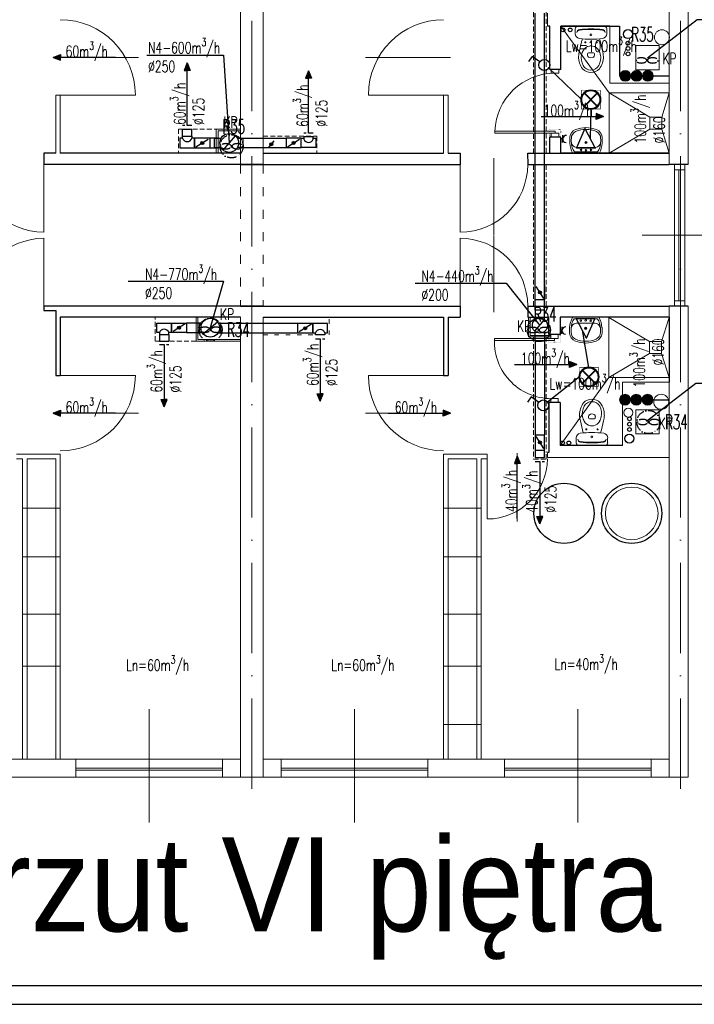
# Model space of a CAD drawing. Header units: millimetres. Extents: x -6513 to 30474, y -6915 to 65597.
# Tile 240 of 256: x 6656 to 7553, y 22164 to 23473. Entities that reach past the tile are written whole.
import ezdxf

# ---------------------------------------------------------------- set-up
doc = ezdxf.new("R2010")
doc.units = ezdxf.units.MM
for name, pattern in [('ACAD_ISO03W100', [30, 12, -18]), ('ACAD_ISO10W100', [18, 12, -3, 0, -3]), ('DASHED', [19.05, 12.7, -6.35]), ('DOT', [6.35, 0, -6.35])]:
    doc.linetypes.add(name, pattern=pattern)
doc.layers.get('0').update_dxf_attribs({"color": 8})
for name, color, linetype, lineweight in [('A_cienka', 8, 'Continuous', 5), ('A_linia przekroj', 8, 'Continuous', 25), ('A_osie', 8, 'ACAD_ISO10W100', 5), ('A_przerywana', 8, 'ACAD_ISO03W100', 5), ('A_widok', 8, 'Continuous', 13), ('CH-KS-WEWN-ISTN-PION-NR', 8, 'Continuous', 20), ('CH-KS-WEWN-PION', 8, 'Continuous', 20), ('CH-KS-WEWN-PION-NR', 8, 'Continuous', 25), ('CH-W-WEWN-INOX-PION', 8, 'Continuous', 20), ('CH-W-WEWN-INOX-PION-NR', 8, 'Continuous', 25), ('cieńkie', 8, 'Continuous', 9), ('DB-WM-nawiew-opis', 8, 'Continuous', 25), ('DB-WM-nawiew-opis-odnośnik', 8, 'Continuous', 30), ('DB-WM-wywiew-opis', 8, 'Continuous', 25), ('DB_WM_nawiew', 8, 'Continuous', 30), ('DB_WM_ścianka nowa', 8, 'Continuous', 25), ('E_gniazda wtykowe', 1, 'Continuous', 30), ('E_oświetlenie', 1, 'Continuous', 30), ('E_technologia', 1, 'ACAD_ISO10W100', 30), ('noew ściany archwig', 8, 'Continuous', 9), ('R-TABELKA', 8, 'Continuous', 25), ('snitarne archwig nowe', 8, 'Continuous', 9), ('Stolarka ARCHWIG', 8, 'Continuous', 5), ('wyburzenia', 8, 'DOT', 20), ('Ściany ARCHWIG', 8, 'Continuous', 30)]:
    doc.layers.add(name, color=color, linetype=linetype, lineweight=lineweight)
doc.layers.add('DB_inst_pomocn', color=8, linetype='Continuous')
doc.layers.add('DB_WM_nawiew-opis', color=8, linetype='Continuous')
doc.styles.add('SIMPLEXD', font='SIMPLEX.SHX', dxfattribs={"width": 0.6})
doc.styles.get("Standard").update_dxf_attribs({"font": 'txt.shx', "width": 0.9})
doc.styles.add('styl Arial', font='ARIAL.TTF', dxfattribs={"width": 0.9})

# ---------------------------------------------------------------- blocks, each defined once
blk = doc.blocks.new('drzwi schem')
at = {"color": 252}
blk.add_line((0, 0), (0, 1), dxfattribs=at)
at = {"color": 252, "ltscale": 10}
blk.add_line((0.5, -0.093), (0.5, 1.04), dxfattribs=at)
at = {"color": 252}
blk.add_arc((0, 0), 1, 0, 90, dxfattribs=at)
blk = doc.blocks.new('umywalka oli2')
at = {"layer": 'snitarne archwig nowe', "color": 252}
for p, q in [((0, 17.6), (0, 0)), ((2, 15.4), (2, 0)), ((20.9, 21.6), (13.7, 21.6)), ((0, 0), (0, -17.6)), ((2, 0), (2, -15.4)), ((7.9, 0), (7.9, 10.8)), ((7.9, -10.8), (7.9, 0)), ((13.7, -21.6), (20.9, -21.6))]:
    blk.add_line(p, q, dxfattribs=at)
for centre, radius in [((4.1, 0), 1.11), ((4.5, 6.6), 0.994), ((14.5, 0), 1.48), ((14.5, 0), 0.946), ((4.5, -6.6), 0.994)]:
    blk.add_circle(centre, radius, dxfattribs=at)
for centre, radius, start, end in [((15.6, -9.9), 31.5, 93.3155, 119.5931), ((14.2, -1.1), 20.5, 88.5847, 126.5008), ((15.3, 12), 7.48, 91.7023, 188.8292), ((17.3, -1.9), 21.5, 82.9063, 97.0937), ((20.4, 10.2), 9.2, 23.1986, 92.7468), ((20.2, 9.5), 12.2, 20.9395, 86.4287), ((-1.2, 0), 33.1, 360, 24.6987), ((-3.2, 0), 37.4, 360, 21.6896), ((-1.2, 0), 33.1, 335.3013, 0), ((-3.2, 0), 37.4, 338.3104, 0), ((15.3, -12), 7.48, 171.1708, 268.2977), ((15.6, 9.9), 31.5, 240.4069, 266.6845), ((14.2, 1.1), 20.5, 233.4992, 271.4153), ((17.3, 1.9), 21.5, 262.9063, 277.0937), ((20.4, -10.2), 9.2, 267.2532, 336.8014), ((20.2, -9.5), 12.2, 273.5713, 339.0605)]:
    blk.add_arc(centre, radius, start, end, dxfattribs=at)
blk = doc.blocks.new('klop oli 2')
at = {"layer": 'snitarne archwig nowe', "color": 252}
for p, q in [((0, 17.2), (0, 0)), ((3.8, 20.9), (10.5, 20.9)), ((0, -17.2), (0, 0)), ((3.8, 0), (3.8, 1)), ((3.8, 0), (3.8, -1)), ((38.9, 4.5), (37, 4.5)), ((38.9, -4.5), (37, -4.5)), ((3.8, -20.9), (10.5, -20.9))]:
    blk.add_line(p, q, dxfattribs=at)
for centre, radius in [((11.5, 0), 1.27), ((11.5, 0), 1.27), ((21.6, 7.5), 0.706), ((21.6, -7.5), 0.706)]:
    blk.add_circle(centre, radius, dxfattribs=at)
for centre, radius, start, end in [((3.8, 17.2), 3.76, 90, 180), ((144.9, 0), 141.2, 173.7281, 180), ((144.9, 0), 140.5, 173.6694, 180), ((8.4, 15), 3.76, 90, 173.7281), ((9, 15.1), 3.76, 100.2428, 173.7859), ((10.5, 14.9), 6.02, 6.7931, 90), ((-114.7, 0), 132.1, 0, 6.7931), ((80, -215.2), 235.3, 101.5744, 105.544), ((44.8, -39.8), 56.5, 94.3794, 102.2907), ((41.4, -8), 24.5, 51.2869, 92.3028), ((144.9, 0), 141.2, 180, 186.2719), ((144.9, 0), 140.5, 180, 186.3306), ((-114.7, 0), 132.1, 353.2069, 0), ((43.3, 0), 16.9, 173.7581, 180), ((43.3, 0), 16.9, 180, 186.2419), ((37.3, 0.7), 10.9, 117.4027, 173.7581), ((43.1, -10.6), 23.5, 101.6195, 117.4027), ((63.6, 0), 28.2, 173.3508, 180), ((63.6, 0), 28.2, 180, 186.6492), ((37, 3.1), 1.41, 90, 173.3508), ((42.4, -7.4), 20.3, 60.8839, 101.6195), ((38.9, 1.7), 2.82, 36.8699, 90), ((36.6, 0), 5.65, 0, 36.8699), ((36.6, 0), 5.65, 323.1301, 0), ((46.6, 0), 11.8, 0, 60.8839), ((46.6, 0), 11.8, 299.1161, 0), ((46.6, 0), 15.1, 0, 47.5638), ((46.6, 0), 15.1, 312.4362, 0), ((80, 215.2), 235.3, 254.456, 258.4256), ((37.3, -0.7), 10.9, 186.2419, 242.5973), ((43.1, 10.6), 23.5, 242.5973, 258.3805), ((37, -3.1), 1.41, 186.6492, 270), ((42.4, 7.4), 20.3, 258.3805, 299.1161), ((38.9, -1.7), 2.82, 270, 323.1301), ((41.4, 8), 24.5, 267.6972, 308.7131), ((3.8, -17.2), 3.76, 180, 270), ((8.4, -15), 3.76, 186.2719, 270), ((9, -15.1), 3.76, 186.2141, 259.7572), ((10.5, -14.9), 6.02, 270, 353.2069), ((44.8, 39.8), 56.5, 257.7093, 265.6206)]:
    blk.add_arc(centre, radius, start, end, dxfattribs=at)
blk = doc.blocks.new('A$C2355049C')
at = {"layer": 'DB-WM-nawiew-opis-odnośnik'}
h = blk.add_hatch(color=256, dxfattribs=at)
h.paths.add_polyline_path([(0, -9.8), (3.9, -9.8), (0, 0)])
h.paths.add_polyline_path([(0, 0), (-3.9, -9.8), (0, -9.8)])
at = {"layer": 'DB-WM-nawiew-opis-odnośnik', "flags": 128}
for points in [[(0, 0), (-3.9, -9.8), (0, -9.8)], [(0, -82.9), (0, 0)], [(0, 0), (3.9, -9.8), (0, -9.8)]]:
    blk.add_lwpolyline(points, dxfattribs=at)
blk = doc.blocks.new('A$C653A5721')
at = {"layer": 'DB_inst_pomocn'}
for centre, radius in [((0, 0), 6), ((0, -12), 2.5), ((0, -19.1), 2.5), ((0, -26.2), 2.5)]:
    blk.add_circle(centre, radius, dxfattribs=at)
blk = doc.blocks.new('raster')
at = {"layer": 'E_oświetlenie', "lineweight": 40}
for p, q in [((-21.2, 21.2), (21.2, -21.2)), ((21.2, 21.2), (-21.2, -21.2))]:
    blk.add_line(p, q, dxfattribs=at)
at = {"layer": 'E_oświetlenie', "const_width": 2}
blk.add_lwpolyline([(-30, -30), (30, -30), (30, 30), (-30, 30)], close=True, dxfattribs=at)
at = {"layer": 'E_oświetlenie', "lineweight": 40}
blk.add_circle((0, 0), 30, dxfattribs=at)
blk = doc.blocks.new('gw1')
at = {"layer": 'E_gniazda wtykowe'}
for p, q in [((99083.8, 55833.1), (99083.8, 55845.4)), ((99083.8, 55839.3), (99080.1, 55839.3))]:
    blk.add_line(p, q, dxfattribs=at)
blk.add_arc((99089.8, 55839), 6.04, 87.7958, 267.7958, dxfattribs=at)

msp = doc.modelspace()

# ---------------------------------------------------------------- hatches: boundary and pattern name
at = {"layer": 'CH-W-WEWN-INOX-PION'}
h = msp.add_hatch(color=256, dxfattribs=at)
h.paths.add_polyline_path([(7461.048, 23390.658, 0.41806339), (7468.319, 23397.834, 0.41806339), (7461.048, 23405.01)])
h.paths.add_polyline_path([(7461.048, 23405.01, 0.41037418), (7453.966, 23397.834, 0.41037418), (7461.048, 23390.658)])
h = msp.add_hatch(color=256, dxfattribs=at)
h.paths.add_polyline_path([(7476.048, 23390.658, 0.41806339), (7483.319, 23397.834, 0.41806339), (7476.048, 23405.01)])
h.paths.add_polyline_path([(7476.048, 23405.01, 0.41037418), (7468.966, 23397.834, 0.41037418), (7476.048, 23390.658)])
h = msp.add_hatch(color=256, dxfattribs=at)
h.paths.add_polyline_path([(7491.048, 23390.658, 0.41806339), (7498.319, 23397.834, 0.41806339), (7491.048, 23405.01)])
h.paths.add_polyline_path([(7491.048, 23405.01, 0.41037418), (7483.966, 23397.834, 0.41037418), (7491.048, 23390.658)])
h = msp.add_hatch(color=256, dxfattribs=at)
h.paths.add_polyline_path([(7460.656, 22974.737, -0.41806339), (7467.926, 22967.561, -0.41806339), (7460.656, 22960.385)])
h.paths.add_polyline_path([(7460.656, 22960.385, -0.41037418), (7453.574, 22967.561, -0.41037418), (7460.656, 22974.737)])
h = msp.add_hatch(color=256, dxfattribs=at)
h.paths.add_polyline_path([(7475.656, 22974.737, -0.41806339), (7482.926, 22967.561, -0.41806339), (7475.656, 22960.385)])
h.paths.add_polyline_path([(7475.656, 22960.385, -0.41037418), (7468.574, 22967.561, -0.41037418), (7475.656, 22974.737)])
h = msp.add_hatch(color=256, dxfattribs=at)
h.paths.add_polyline_path([(7490.656, 22974.737, -0.41806339), (7497.926, 22967.561, -0.41806339), (7490.656, 22960.385)])
h.paths.add_polyline_path([(7490.656, 22960.385, -0.41037418), (7483.574, 22967.561, -0.41037418), (7490.656, 22974.737)])
at = {"layer": 'DB_WM_nawiew'}
h = msp.add_hatch(color=256, dxfattribs=at)
edge = h.paths.add_edge_path()
edge.add_arc((6898.402, 23308.686), 2, 0, 360)
h = msp.add_hatch(color=256, dxfattribs=at)
edge = h.paths.add_edge_path()
edge.add_arc((6990.358, 23307.062), 2, 0, 360)
h = msp.add_hatch(color=256, dxfattribs=at)
edge = h.paths.add_edge_path()
edge.add_arc((7019.9, 23308.732), 2, 0, 360)
h = msp.add_hatch(color=256, dxfattribs=at)
edge = h.paths.add_edge_path()
edge.add_arc((7347.509, 23110.129), 2, 0, 360)
h = msp.add_hatch(color=256, dxfattribs=at)
edge = h.paths.add_edge_path()
edge.add_arc((6867.589, 23063.226), 2, 0, 360)
h = msp.add_hatch(color=256, dxfattribs=at)
edge = h.paths.add_edge_path()
edge.add_arc((7035.478, 23062.604), 2, 0, 360)
h = msp.add_hatch(color=256, dxfattribs=at)
edge = h.paths.add_edge_path()
edge.add_arc((7035.478, 23062.604), 2, 0, 360)
h = msp.add_hatch(color=256, dxfattribs=at)
edge = h.paths.add_edge_path()
edge.add_arc((7347.509, 22910.749), 2, 0, 360)

# ---------------------------------------------------------------- linework, layer by layer
at = {"layer": 'A_cienka'}
for p, q in [((7526.456, 23280.062), (7526.456, 23092.062)), ((7540.456, 23280.062), (7540.456, 23092.062)), ((7526.456, 23273.165), (7540.456, 23273.165)), ((7532.456, 23273.165), (7532.456, 23098.959)), ((7534.456, 23273.165), (7534.456, 23098.959)), ((7483.489, 23186.062), (7638.111, 23186.062)), ((7526.456, 23098.959), (7540.456, 23098.959)), ((6709.554, 22823.357), (6659.554, 22823.357)), ((7219.554, 22823.357), (7269.554, 22823.357)), ((6709.554, 22758.548), (6659.554, 22758.548)), ((7219.554, 22758.548), (7269.554, 22758.548)), ((6709.554, 22682.467), (6659.554, 22682.467)), ((7219.554, 22682.467), (7269.554, 22682.467)), ((6709.554, 22613.43), (6659.554, 22613.43)), ((7219.554, 22613.43), (7269.554, 22613.43)), ((7219.554, 22535.94), (7269.554, 22535.94)), ((6409.554, 22490.062), (6949.554, 22490.062)), ((6979.554, 22490.062), (7519.554, 22490.062)), ((-2776.446, 22466.062), (7544.554, 22466.062)), ((6730.554, 22478.062), (6925.554, 22478.062)), ((6730.554, 22475.062), (6925.554, 22475.062)), ((7198.554, 22478.062), (7003.554, 22478.062)), ((7198.554, 22475.062), (7003.554, 22475.062)), ((7300.554, 22478.062), (7495.554, 22478.062)), ((7300.554, 22475.062), (7495.554, 22475.062))]:
    msp.add_line(p, q, dxfattribs=at)
at = {"layer": 'A_cienka', "ltscale": 10}
for p, q in [((6828.054, 22405.663), (6828.054, 22556.46)), ((7101.054, 22405.663), (7101.054, 22556.46)), ((7398.054, 22405.663), (7398.054, 22556.46))]:
    msp.add_line(p, q, dxfattribs=at)
at = {"layer": 'A_linia przekroj'}
for p, q in [((6703.554, 23295.062), (6687.768, 23295.062)), ((6687.768, 23295.062), (6687.768, 23280.062)), ((6949.554, 23295.062), (6709.554, 23295.062)), ((6979.554, 23295.062), (7219.554, 23295.062)), ((7225.554, 23295.062), (7241.339, 23295.062)), ((7241.339, 23295.062), (7241.339, 23280.062)), ((7331.221, 23295.062), (7331.339, 23280.062)), ((7331.339, 23295.062), (7519.554, 23295.062)), ((6979.554, 23280.062), (6687.768, 23280.062)), ((6949.554, 23280.062), (7241.339, 23280.062)), ((7331.339, 23280.062), (7519.554, 23280.062)), ((7544.554, 23280.062), (7519.554, 23280.062)), ((6979.554, 23092.062), (6687.768, 23092.062)), ((6687.768, 23092.062), (6687.768, 23086.115)), ((6687.768, 23086.115), (6703.554, 23086.115)), ((6703.554, 23086.115), (6703.554, 22999.646)), ((6949.554, 23092.062), (7241.339, 23092.062)), ((7241.339, 23092.062), (7241.339, 23077.062)), ((7331.339, 23092.062), (7519.554, 23092.062)), ((7331.339, 23092.062), (7331.339, 23077.062)), ((7544.554, 23092.062), (7519.554, 23092.062)), ((6949.554, 23077.062), (6709.554, 23077.062)), ((6709.554, 23077.062), (6709.554, 22999.646)), ((6979.554, 23077.062), (7219.554, 23077.062)), ((7219.554, 23077.062), (7219.554, 22999.646)), ((7225.554, 23077.062), (7241.339, 23077.062)), ((7225.554, 23077.062), (7225.554, 22999.646)), ((7331.339, 23077.062), (7359.554, 23077.062)), ((6703.554, 22999.646), (6709.554, 22999.646)), ((7219.554, 22999.646), (7225.554, 22999.646))]:
    msp.add_line(p, q, dxfattribs=at)
at = {"layer": 'A_osie', "ltscale": 10}
for p, q in [((6964.554, 22450.619), (6964.554, 24202.678)), ((6964.554, 22450.619), (6964.554, 24202.678)), ((6964.554, 22450.619), (6964.554, 24202.678)), ((7534.554, 22450.619), (7534.554, 24202.678)), ((7534.554, 22450.619), (7534.554, 24202.678))]:
    msp.add_line(p, q, dxfattribs=at)
at = {"layer": 'A_przerywana', "linetype": 'DASHED', "ltscale": 0.5}
for p, q in [((7339.259, 23295.062), (7339.259, 23483.066)), ((6866.702, 23327.062), (6917.054, 23327.062)), ((6866.702, 23327.062), (6866.702, 23295.062)), ((6979.554, 23317.699), (7050.768, 23317.699)), ((7050.768, 23317.699), (7050.768, 23295.062)), ((7339.259, 23092.062), (7339.259, 23280.062)), ((7355.765, 23092.062), (7355.765, 23280.062)), ((6835.889, 23045.566), (6835.889, 23077.562)), ((6890.242, 23045.566), (6835.889, 23045.566))]:
    msp.add_line(p, q, dxfattribs=at)
at = {"layer": 'A_przerywana', "linetype": 'ByBlock'}
for p, q in [((6949.554, 23327.062), (6917.054, 23327.062)), ((6917.054, 23327.062), (6917.054, 23295.062)), ((6949.554, 23327.062), (6917.054, 23327.062)), ((6917.054, 23327.062), (6917.054, 23295.062)), ((6949.554, 23325.062), (6919.554, 23325.062)), ((6919.554, 23325.062), (6919.554, 23295.062)), ((6949.554, 23325.062), (6919.554, 23325.062)), ((6919.554, 23325.062), (6919.554, 23295.062)), ((6890.219, 23045.562), (6890.219, 23077.062)), ((6890.219, 23045.562), (6890.219, 23077.062)), ((6892.719, 23047.562), (6892.719, 23077.062)), ((6892.719, 23047.562), (6892.719, 23077.062)), ((7332.492, 23051.062), (7332.492, 23077.062)), ((7334.492, 23053.062), (7334.492, 23077.062)), ((6949.554, 23045.562), (6890.219, 23045.562)), ((6949.554, 23045.562), (6890.219, 23045.562)), ((6949.554, 23047.562), (6892.719, 23047.562)), ((6949.554, 23047.562), (6892.719, 23047.562)), ((7362.054, 23051.062), (7332.492, 23051.062)), ((7362.054, 23053.062), (7334.492, 23053.062))]:
    msp.add_line(p, q, dxfattribs=at)
at = {"layer": 'A_przerywana'}
for p, q in [((6949.554, 23280.062), (6949.554, 23092.062)), ((6949.554, 23280.062), (6949.554, 23092.062)), ((6979.554, 23280.062), (6979.554, 23092.062)), ((6979.554, 23280.062), (6979.554, 23092.062))]:
    msp.add_line(p, q, dxfattribs=at)
at = {"layer": 'A_przerywana', "ltscale": 0.5}
for p, q in [((7067.153, 23053.604), (7067.153, 23077.062)), ((6979.554, 23053.604), (7067.153, 23053.604))]:
    msp.add_line(p, q, dxfattribs=at)
at = {"layer": 'A_przerywana', "linetype": 'DASHED', "ltscale": 0.5}
for points in [[(7355.765, 23483.066), (7355.765, 23295.062)], [(7339.258, 23051.062), (7339.259, 22888.667)], [(7355.759, 23051.062), (7355.759, 22897.562)], [(7339.259, 22888.667), (7355.759, 22888.667), (7355.759, 22897.562)]]:
    msp.add_lwpolyline(points, dxfattribs=at)
at = {"layer": 'A_widok', "ltscale": 5}
for p, q in [((7544.554, 23280.062), (7544.554, 23906.062)), ((6949.554, 23280.062), (6949.554, 23882.062)), ((6979.554, 23280.062), (6979.554, 23882.062)), ((7519.554, 23280.062), (7519.554, 23882.062)), ((7357.46, 23464.062), (7357.46, 23481.062)), ((6703.554, 23295.062), (6703.554, 23372.478)), ((6703.554, 23372.478), (6709.554, 23372.478)), ((6709.554, 23295.062), (6709.554, 23372.478)), ((7219.554, 23295.062), (7219.554, 23372.478)), ((7219.554, 23372.478), (7225.554, 23372.478)), ((7225.554, 23295.062), (7225.554, 23372.478)), ((7519.554, 22466.062), (7519.554, 23092.062)), ((7519.554, 22466.062), (7519.554, 23092.062)), ((7544.554, 22466.062), (7544.554, 23092.062)), ((6949.554, 22972.062), (6949.554, 23077.062)), ((6979.554, 22466.062), (6979.554, 23077.062)), ((6949.554, 22466.062), (6949.554, 22972.062)), ((7357.46, 22890.562), (7357.46, 22897.562)), ((6709.554, 22895.062), (6651.647, 22895.062)), ((6659.554, 22889.062), (6651.647, 22889.062)), ((6659.554, 22490.062), (6659.554, 22889.062)), ((6665.554, 22490.062), (6665.554, 22889.062)), ((6703.554, 22889.062), (6665.554, 22889.062)), ((6703.554, 22490.062), (6703.554, 22889.062)), ((6709.554, 22490.062), (6709.554, 22895.062)), ((7219.554, 22490.062), (7219.554, 22895.062)), ((7219.554, 22895.062), (7277.46, 22895.062)), ((7225.554, 22490.062), (7225.554, 22889.062)), ((7225.554, 22889.062), (7263.554, 22889.062)), ((7263.554, 22490.062), (7263.554, 22889.062)), ((7269.554, 22490.062), (7269.554, 22889.062)), ((7269.554, 22889.062), (7277.46, 22889.062)), ((7277.46, 22889.062), (7277.46, 22895.062)), ((7357.46, 22890.562), (7519.554, 22890.562)), ((6949.554, 22466.062), (6979.554, 22466.062)), ((7519.554, 22466.062), (7544.554, 22466.062))]:
    msp.add_line(p, q, dxfattribs=at)
for points in [[(6730.554, 22466.062), (6628.554, 22466.062), (6628.554, 22490.062), (6730.554, 22490.062)], [(6949.554, 22490.062), (6925.554, 22490.062), (6925.554, 22466.062), (6949.554, 22466.062)], [(6979.554, 22490.062), (7003.554, 22490.062), (7003.554, 22466.062), (6979.554, 22466.062)], [(7198.554, 22466.062), (7300.554, 22466.062), (7300.554, 22490.062), (7198.554, 22490.062)], [(7519.554, 22490.062), (7495.554, 22490.062), (7495.554, 22466.062), (7519.554, 22466.062)]]:
    msp.add_lwpolyline(points, close=True, dxfattribs=at)
at = {"layer": 'CH-KS-WEWN-ISTN-PION-NR', "extrusion": (-1.29885e-05, -7.54363e-06, 1)}
msp.add_circle((7469.654, 22816.562, -0.269), 35, dxfattribs=at)
at = {"layer": 'CH-KS-WEWN-PION', "extrusion": (-1.29885e-05, -7.54363e-06, 1)}
msp.add_circle((7509.834, 23449.181, -0.274), 9.967, dxfattribs=at)
at = {"layer": 'CH-KS-WEWN-PION', "extrusion": (-1.29885e-05, 7.54363e-06, 1)}
msp.add_circle((7508.893, 22964.8, 0.076), 9.967, dxfattribs=at)
at = {"layer": 'CH-KS-WEWN-PION-NR', "extrusion": (-1.29885e-05, -7.54363e-06, 1)}
msp.add_circle((7469.654, 22816.562, -0.269), 40, dxfattribs=at)
at = {"layer": 'CH-W-WEWN-INOX-PION'}
for centre in [(7461.143, 23397.834), (7476.143, 23397.834), (7491.143, 23397.834), (7460.75, 22967.561), (7475.75, 22967.561), (7490.75, 22967.561)]:
    msp.add_circle(centre, 7.176, dxfattribs=at)
at = {"layer": 'CH-W-WEWN-INOX-PION-NR', "ltscale": 10, "extrusion": (-1.29885e-05, -7.54363e-06, 1)}
msp.add_circle((7379.612, 22816.562, -0.268), 40, dxfattribs=at)
at = {"layer": 'cieńkie'}
for p, q in [((7475.054, 23438.062), (7475.054, 23424.062)), ((7475.054, 23406.062), (7475.054, 23438.062)), ((7475.054, 23438.062), (7506.054, 23438.062)), ((7506.054, 23438.062), (7506.054, 23406.062)), ((7506.054, 23435.562), (7506.054, 23408.562)), ((7475.054, 23420.062), (7475.054, 23406.062)), ((7506.054, 23406.062), (7475.054, 23406.062)), ((7475.054, 23406.062), (7489.054, 23406.062)), ((7475.054, 22954.062), (7475.054, 22940.062)), ((7489.054, 22954.062), (7475.054, 22954.062)), ((7475.054, 22922.062), (7475.054, 22954.062)), ((7475.054, 22954.062), (7506.054, 22954.062)), ((7506.054, 22954.062), (7506.054, 22922.062)), ((7506.054, 22951.562), (7506.054, 22924.562)), ((7475.054, 22936.062), (7475.054, 22922.062)), ((7506.054, 22922.062), (7475.054, 22922.062)), ((7475.054, 22922.062), (7489.054, 22922.062))]:
    msp.add_line(p, q, dxfattribs=at)
msp.add_circle((7465.143, 22950.387), 6, dxfattribs=at)
at = {"layer": 'DB-WM-nawiew-opis'}
for points in [[(6824.743, 23425.364), (6926.705, 23425.364), (6934.386, 23308.732)], [(6800.074, 23124.969), (6926.705, 23124.969), (6909.15, 23063.226)], [(7181.766, 23122.421), (7302.487, 23122.421), (7347.283, 23066.253)]]:
    msp.add_lwpolyline(points, dxfattribs=at)
at = {"layer": 'DB-WM-wywiew-opis'}
for points in [[(7666.14, 23472.176), (7556.664, 23472.176), (7490.709, 23421.434)], [(7664.64, 22989.176), (7555.164, 22989.176), (7489.209, 22938.434)]]:
    msp.add_lwpolyline(points, dxfattribs=at)
at = {"layer": 'DB_WM_nawiew'}
for points in [[(7341.259, 23086.561), (7341.259, 23481.066)], [(7353.759, 23086.561), (7353.759, 23481.066)], [(6872.302, 23317.686), (6872.302, 23327.139)], [(6872.302, 23327.139), (6884.802, 23327.139)], [(6872.302, 23314.936), (6872.302, 23317.686), (6884.802, 23317.686), (6884.802, 23314.936)], [(6884.802, 23317.686), (6884.802, 23327.139)], [(6926.088, 23299.383), (6942.683, 23318.081)], [(7046.168, 23313.949), (7046.168, 23316.699), (7033.668, 23316.699), (7033.668, 23313.949)], [(6868.702, 23302.436), (6888.402, 23302.436), (6888.402, 23314.936), (6884.802, 23314.936)], [(6872.302, 23314.936), (6868.702, 23314.936), (6868.702, 23302.436)], [(6908.402, 23314.936), (6888.402, 23314.936), (6888.402, 23302.436), (6908.402, 23302.436)], [(6890.173, 23303.543), (6906.295, 23313.619)], [(6918.402, 23314.936), (6908.402, 23314.936), (6908.402, 23302.436), (6918.402, 23302.436)], [(6923.596, 23302.437), (6914.902, 23302.437), (6914.902, 23314.937), (6923.596, 23314.937)], [(6945.15, 23315.087), (6952.357, 23315.087), (6952.357, 23302.587), (6945.271, 23302.587)], [(6948.857, 23315.087), (7010.068, 23315.087)], [(6986.53, 23302.42), (6994.24, 23311.768)], [(7030.068, 23315.087), (7010.068, 23315.087), (7010.068, 23302.587), (7030.068, 23302.587)], [(7011.839, 23303.694), (7027.96, 23313.77)], [(7049.768, 23302.587), (7030.068, 23302.587), (7030.068, 23315.087), (7033.668, 23315.087)], [(7046.168, 23315.087), (7049.768, 23315.087), (7049.768, 23302.587)], [(6948.857, 23302.587), (7010.068, 23302.587)], [(7353.759, 23120.129), (7353.759, 23100.129), (7341.259, 23100.129), (7341.259, 23120.129)], [(7342.366, 23118.021), (7352.442, 23101.9)], [(7353.759, 23073.867), (7353.759, 23086.561), (7341.259, 23086.561), (7341.259, 23073.867)], [(6837.889, 23069.476), (6857.589, 23069.476), (6857.589, 23056.976), (6853.989, 23056.976)], [(6841.489, 23056.976), (6837.889, 23056.976), (6837.889, 23069.476)], [(6877.589, 23056.976), (6857.589, 23056.976), (6857.589, 23069.476), (6877.589, 23069.476)], [(6875.818, 23068.369), (6859.697, 23058.294)], [(6898.325, 23069.476), (6877.589, 23069.476), (6877.589, 23056.976), (6898.325, 23056.976)], [(6894.95, 23056.976), (6894.95, 23069.476)], [(6899.582, 23055.183), (6918.718, 23071.27)], [(6899.582, 23055.183), (6918.718, 23071.27)], [(6919.591, 23056.354), (7025.478, 23056.354), (7025.478, 23068.854), (6920.312, 23068.854)], [(6923.35, 23056.354), (6923.35, 23068.854)], [(6946.738, 23056.354), (7025.478, 23056.354), (7025.478, 23068.854), (6946.88, 23068.854)], [(7025.478, 23056.354), (7045.478, 23056.354), (7045.478, 23068.854), (7017.471, 23068.854)], [(7025.478, 23056.354), (7045.478, 23056.354), (7045.478, 23068.854), (7017.471, 23068.854)], [(7043.706, 23067.747), (7027.585, 23057.671)], [(7043.706, 23067.747), (7027.585, 23057.671)], [(7065.178, 23068.854), (7045.478, 23068.854), (7045.478, 23056.354), (7049.078, 23056.354)], [(7065.178, 23068.854), (7045.478, 23068.854), (7045.478, 23056.354), (7049.078, 23056.354)], [(7061.578, 23056.354), (7065.178, 23056.354), (7065.178, 23068.854)], [(7061.578, 23056.354), (7065.178, 23056.354), (7065.178, 23068.854)], [(7340.807, 23058.639), (7353.759, 23073.867)], [(6841.489, 23056.976), (6841.489, 23054.226), (6853.989, 23054.226), (6853.989, 23056.976)], [(7061.578, 23056.354), (7061.578, 23053.604), (7049.078, 23053.604), (7049.078, 23056.354)], [(7061.578, 23056.354), (7061.578, 23053.604), (7049.078, 23053.604), (7049.078, 23056.354)], [(7353.687, 23058.197), (7353.759, 23045.561), (7341.259, 23045.561), (7341.243, 23058.267)], [(6841.489, 23054.226), (6841.489, 23045.558)], [(6841.489, 23045.558), (6853.989, 23045.558)], [(6853.989, 23054.226), (6853.989, 23045.558)], [(7341.258, 23046.062), (7341.259, 22906.155)], [(7353.759, 23045.561), (7353.759, 22920.667)], [(7353.759, 22900.667), (7353.759, 22920.667), (7341.259, 22920.667), (7341.259, 22900.667)], [(7342.366, 22918.896), (7352.442, 22902.775)], [(7341.259, 22900.667), (7353.759, 22900.667)], [(7341.259, 22900.667), (7341.259, 22890.667), (7353.759, 22890.667), (7353.759, 22900.667)]]:
    msp.add_lwpolyline(points, dxfattribs=at)
at = {"layer": 'DB_WM_nawiew', "linetype": 'DASHED', "ltscale": 0.5}
for points in [[(6884.802, 23332.086), (6872.302, 23332.086)], [(7046.168, 23321.699), (7033.668, 23321.699)], [(7049.078, 23048.546), (7061.578, 23048.546)], [(6841.469, 23040.98), (6853.969, 23040.98)], [(7341.259, 22885.623), (7353.759, 22885.623)]]:
    msp.add_lwpolyline(points, dxfattribs=at)
at = {"layer": 'DB_WM_nawiew', "color": 1}
for centre in [(6934.386, 23308.732), (6934.386, 23308.732), (6909.15, 23063.226), (6909.15, 23063.226)]:
    msp.add_circle(centre, 12.5, dxfattribs=at)
at = {"layer": 'DB_WM_nawiew'}
for centre in [(6898.402, 23308.686), (6990.358, 23307.062), (7019.9, 23308.732), (7347.509, 23110.129), (6867.589, 23063.226), (7035.478, 23062.604), (7035.478, 23062.604), (7347.509, 22910.749)]:
    msp.add_circle(centre, 2, dxfattribs=at)
for centre, start, end in [((6878.552, 23317.166), 199.636833, 340.363167), ((7039.918, 23316.179), 199.636833, 340.363167), ((6847.739, 23054.746), 19.636833, 160.363167), ((7055.328, 23054.124), 19.636833, 160.363167), ((7055.328, 23054.124), 19.636833, 160.363167)]:
    msp.add_arc(centre, 6.636, start, end, dxfattribs=at)
at = {"layer": 'DB_WM_ścianka nowa'}
for points in [[(7440.554, 23464.062), (7453.215, 23464.062)], [(7453.215, 23464.062), (7453.215, 23397.308)]]:
    msp.add_lwpolyline(points, dxfattribs=at)
at = {"layer": 'DB_WM_ścianka nowa', "linetype": 'Continuous'}
msp.add_lwpolyline([(7519.554, 23397.308), (7453.215, 23397.308)], dxfattribs=at)
at = {"layer": 'DB_WM_ścianka nowa', "color": 0}
msp.add_lwpolyline([(7519.554, 22966.905), (7457.554, 22966.905)], dxfattribs=at)
at = {"layer": 'DB_WM_ścianka nowa', "color": 1}
msp.add_circle((7347.509, 23066.061), 10, dxfattribs=at)
at = {"layer": 'E_oświetlenie'}
for p, q in [((7337.197, 23423.607), (7332.496, 23416.83)), ((7347.489, 23416.466), (7337.197, 23423.607)), ((7358.472, 23409.131), (7402.663, 23366.301)), ((7415.263, 23353.701), (7414.306, 23314.889)), ((7407.536, 23327.916), (7396.293, 23302.218)), ((7407.536, 23327.916), (7421.076, 23301.863)), ((7396.293, 23302.218), (7421.076, 23301.863)), ((7409.42, 23049.448), (7395.88, 23075.5)), ((7420.664, 23075.145), (7395.88, 23075.5)), ((7409.42, 23049.448), (7420.664, 23075.145)), ((7412.815, 23010.402), (7404.398, 23059.895)), ((7400.215, 22997.802), (7357.774, 22964.412)), ((7335.824, 22971.202), (7331.123, 22964.426)), ((7346.116, 22964.062), (7335.824, 22971.202))]:
    msp.add_line(p, q, dxfattribs=at)
at = {"layer": 'E_oświetlenie', "const_width": 1.05}
for points in [[(7421.076, 23301.863), (7407.536, 23327.916), (7396.293, 23302.218)], [(7395.88, 23075.5), (7409.42, 23049.448), (7420.664, 23075.145)]]:
    msp.add_lwpolyline(points, close=True, dxfattribs=at)
at = {"layer": 'E_oświetlenie'}
for centre in [(7353.448, 23412.333), (7352.074, 22959.928)]:
    msp.add_circle(centre, 7.252, dxfattribs=at)
at = {"layer": 'E_technologia'}
for p, q in [((7488.755, 23419.882), (7491.159, 23417.103)), ((7491.159, 23419.882), (7488.755, 23417.103)), ((6936.294, 23305.717), (6938.699, 23302.938)), ((6938.699, 23305.717), (6936.294, 23302.938)), ((6908.253, 23061.973), (6910.658, 23059.194)), ((6910.658, 23061.973), (6908.253, 23059.194)), ((7344.829, 23061.632), (7347.234, 23058.852)), ((7347.234, 23061.632), (7344.829, 23058.852)), ((7490.797, 22939.333), (7493.201, 22936.554)), ((7493.201, 22939.333), (7490.797, 22936.554))]:
    msp.add_line(p, q, dxfattribs=at)
for centre in [(6937.497, 23304.327), (6909.455, 23060.584), (7346.032, 23060.242), (7491.999, 22937.944)]:
    msp.add_circle(centre, 15.427, dxfattribs=at)
for centre, start_param, end_param in [((7482.33, 23418.493), 3.54986568, 9.01650493), ((7497.584, 23418.493), 0.40827303, 5.87491228), ((6929.87, 23304.327), 3.54986568, 9.01650493), ((6945.124, 23304.327), 0.40827303, 5.87491228), ((6901.828, 23060.584), 3.54986568, 9.01650493), ((6917.082, 23060.584), 0.40827303, 5.87491228), ((7338.405, 23060.242), 3.54986568, 9.01650493), ((7353.658, 23060.242), 0.40827303, 5.87491228), ((7484.372, 22937.944), 3.54986568, 9.01650493), ((7499.626, 22937.944), 0.40827303, 5.87491228)]:
    msp.add_ellipse(centre, major_axis=(-7, 0), ratio=0.5, start_param=start_param, end_param=end_param, dxfattribs=at)
at = {"layer": 'noew ściany archwig', "ltscale": 0.5}
for p, q in [((7440.554, 23464.062), (7440.554, 23388.062)), ((7519.554, 23388.062), (7440.554, 23388.062)), ((7519.554, 22991.062), (7457.554, 22991.062)), ((7457.554, 22991.062), (7457.554, 22906.562))]:
    msp.add_line(p, q, dxfattribs=at)
at = {"layer": 'R-TABELKA'}
for p, q in [((-3011.084, 22189.133), (8302.828, 22189.133)), ((-3136.084, 22164.133), (8327.828, 22164.133))]:
    msp.add_line(p, q, dxfattribs=at)
at = {"layer": 'snitarne archwig nowe'}
for p, q in [((7439.554, 23375.218), (7375.554, 23464.062)), ((7439.397, 22996.905), (7374.554, 22906.562))]:
    msp.add_line(p, q, dxfattribs=at)
for points in [[(7439.554, 23295.062), (7439.554, 23375.218), (7519.554, 23375.218)], [(7493.554, 23343.218), (7439.554, 23375.218)], [(7509.554, 23343.218), (7519.554, 23375.218)], [(7493.554, 23327.218), (7439.554, 23295.218)], [(7509.554, 23327.218), (7519.554, 23295.218)], [(7439.397, 23077.062), (7439.397, 22996.905), (7519.554, 22996.905)], [(7493.397, 23044.905), (7439.397, 23076.905)], [(7509.397, 23044.905), (7519.397, 23076.905)], [(7493.397, 23028.905), (7439.397, 22996.905)], [(7509.397, 23028.905), (7519.397, 22996.905)]]:
    msp.add_lwpolyline(points, dxfattribs=at)
for points in [[(7509.554, 23343.218), (7493.554, 23343.218), (7493.554, 23327.218), (7509.554, 23327.218)], [(7509.397, 23044.905), (7493.397, 23044.905), (7493.397, 23028.905), (7509.397, 23028.905)]]:
    msp.add_lwpolyline(points, close=True, dxfattribs=at)
at = {"layer": 'Stolarka ARCHWIG'}
for p, q in [((7287.743, 23321.562), (7287.743, 23324.562)), ((7287.743, 23324.562), (7367.743, 23324.562)), ((7287.743, 23324.562), (7287.743, 23321.562)), ((7367.743, 23321.562), (7287.743, 23321.562)), ((7367.743, 23324.562), (7367.743, 23321.562)), ((7367.054, 23049.062), (7287.054, 23049.062)), ((7287.054, 23046.062), (7287.054, 23049.062)), ((7287.054, 23046.062), (7367.054, 23046.062)), ((7367.054, 23046.062), (7367.054, 23049.062))]:
    msp.add_line(p, q, dxfattribs=at)
for points in [[(7367.743, 23401.562), (7362.743, 23401.562), (7362.743, 23406.562), (7372.743, 23406.562), (7372.743, 23401.562), (7365.243, 23401.562)], [(7367.743, 23316.562), (7362.743, 23316.562), (7362.743, 23321.562), (7372.743, 23321.562), (7372.743, 23316.562), (7365.243, 23316.562)], [(7367.054, 23054.062), (7372.054, 23054.062), (7372.054, 23049.062), (7362.054, 23049.062), (7362.054, 23054.062), (7369.554, 23054.062)], [(7367.054, 22969.062), (7372.054, 22969.062), (7372.054, 22964.062), (7362.054, 22964.062), (7362.054, 22969.062), (7369.554, 22969.062)], [(7367.054, 22969.062), (7372.054, 22969.062), (7372.054, 22964.062), (7362.054, 22964.062), (7362.054, 22969.062), (7369.554, 22969.062)]]:
    msp.add_lwpolyline(points, dxfattribs=at)
for centre, radius, start, end in [((7367.642, 23321.608), 79.953, 89.92751, 177.883109), ((7362.91, 23044.854), 75.905, 177.955304, 273.129127)]:
    msp.add_arc(centre, radius, start, end, dxfattribs=at)
at = {"layer": 'wyburzenia', "ltscale": 0.2}
for points in [[(7360.554, 23326.562), (7375.554, 23326.562), (7375.554, 23316.562), (7360.554, 23316.562)], [(7359.554, 23054.062), (7374.554, 23054.062), (7374.554, 23044.062), (7359.554, 23044.062)]]:
    msp.add_lwpolyline(points, close=True, dxfattribs=at)
at = {"layer": 'Ściany ARCHWIG'}
for p, q in [((7360.554, 23464.062), (7357.46, 23464.062)), ((7360.554, 23406.562), (7360.554, 23464.062)), ((7440.554, 23464.062), (7375.554, 23464.062)), ((7375.554, 23406.562), (7375.554, 23464.062)), ((7375.554, 23464.062), (7440.554, 23464.062)), ((7375.554, 23406.562), (7360.554, 23406.562)), ((7375.554, 23316.562), (7360.554, 23316.562)), ((7375.554, 23316.562), (7360.554, 23316.562)), ((7360.554, 23295.062), (7360.554, 23316.562)), ((7375.554, 23295.062), (7375.554, 23316.562)), ((7519.554, 23295.062), (7376.554, 23295.062)), ((7519.554, 23295.062), (7439.554, 23295.062)), ((7359.554, 23054.062), (7359.554, 23077.062)), ((7519.554, 23077.062), (7374.554, 23077.062)), ((7374.554, 23077.062), (7374.554, 23054.062)), ((7519.554, 23077.062), (7519.554, 22991.062)), ((7374.554, 23054.062), (7359.554, 23054.062)), ((7374.554, 22964.062), (7359.554, 22964.062)), ((7359.554, 22964.062), (7359.554, 22897.562)), ((7374.554, 22964.062), (7374.554, 22906.562)), ((7359.554, 22897.562), (7357.46, 22897.562)), ((7457.554, 22906.562), (7374.554, 22906.562))]:
    msp.add_line(p, q, dxfattribs=at)
for centre in [(7378.254, 23458.981), (7387.771, 23458.981), (7377.56, 22910.066), (7386.078, 22910.066)]:
    msp.add_circle(centre, 2.5, dxfattribs=at)

# ---------------------------------------------------------------- block references
at = {"layer": 'A_cienka'}
for p, xscale, yscale, zscale, rotation in [((6709.554, 23372.478), -100, 100, 100, 270), ((7219.554, 23372.478), 100, 100, 100, 90), ((6709.554, 22999.646), 100, 100, 100, 270), ((7219.554, 22999.646), -100, 100, 100, 89.99999999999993), ((7277.46, 22889.062), -80, 80, 80, 180)]:
    msp.add_blockref('drzwi schem', p, dxfattribs=dict(at, xscale=xscale, yscale=yscale, zscale=zscale, rotation=rotation))
at = {"layer": 'A_widok', "ltscale": 5, "yscale": 90, "zscale": 90}
for p, xscale, rotation in [((6687.768, 23280.062), 90, 179.9999999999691), ((7241.339, 23280.062), -90, 180), ((6687.768, 23092.062), -90, 359.9999999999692)]:
    msp.add_blockref('drzwi schem', p, dxfattribs=dict(at, xscale=xscale, rotation=rotation))
at = {"layer": 'A_widok', "ltscale": 5, "xscale": 90, "yscale": 90, "zscale": 90}
msp.add_blockref('drzwi schem', (7241.339, 23092.062), dxfattribs=at)
at = {"layer": 'DB_WM_nawiew'}
for name, p, rotation in [('A$C653A5721', (7464.639, 23453.357), 0.3303779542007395), ('A$C2355049C', (6700.275, 23422.478), 90), ('A$C2355049C', (7055.328, 22965.593), 180), ('A$C2355049C', (6847.719, 22958.044), 180), ('A$C2355049C', (6700.275, 22949.646), 90), ('A$C653A5721', (7466.596, 22915.946), 180), ('A$C2355049C', (7347.53, 22802.628), 180)]:
    msp.add_blockref(name, p, dxfattribs=dict(at, rotation=rotation))
at = {"layer": 'DB_WM_nawiew', "xscale": -1}
for p in [(6878.552, 23415.021), (7317.46, 22892.574)]:
    msp.add_blockref('A$C2355049C', p, dxfattribs=at)
at = {"layer": 'DB_WM_nawiew'}
msp.add_blockref('A$C2355049C', (7039.918, 23404.634), dxfattribs=at)
at = {"layer": 'DB_WM_nawiew', "xscale": -1, "rotation": 270}
for p in [(7432.015, 23343.845), (7396.57, 23014.469), (7228.832, 22949.646)]:
    msp.add_blockref('A$C2355049C', p, dxfattribs=at)
at = {"layer": 'E_oświetlenie', "lineweight": 40, "xscale": 0.4199999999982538, "yscale": 0.4200000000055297, "zscale": 0.4199999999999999, "rotation": 180}
for p in [(7415.263, 23366.301), (7412.815, 22997.802)]:
    msp.add_blockref('raster', p, dxfattribs=at)
at = {"layer": 'E_oświetlenie', "xscale": 0.7875000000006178, "yscale": 0.7874999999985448, "zscale": 0.7874999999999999, "rotation": 358.7624398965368}
for p in [(-71582.148, -18963.637), (-71583.065, -19218.148)]:
    msp.add_blockref('gw1', p, dxfattribs=at)
at = {"layer": 'noew ściany archwig'}
for p, rotation in [((7408.859, 23294.915), 90.00000000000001), ((7408.56, 23077.062), 270)]:
    msp.add_blockref('umywalka oli2', p, dxfattribs=dict(at, rotation=rotation))
at = {"layer": 'snitarne archwig nowe', "rotation": 270}
msp.add_blockref('klop oli 2', (7415.504, 23464.062), dxfattribs=at)
at = {"layer": 'snitarne archwig nowe', "xscale": -1, "rotation": 270}
msp.add_blockref('klop oli 2', (7416.768, 22906.562), dxfattribs=at)

# ---------------------------------------------------------------- texts
at = {"layer": 'A_linia przekroj', "insert": (6618.293, 22386.084), "char_height": 125, "width": 15819.53733, "attachment_point": 1, "style": 'styl Arial'}
msp.add_mtext('rzut VI piętra ', dxfattribs=at)
at = {"layer": 'DB-WM-nawiew-opis', "char_height": 15, "width": 37.14159, "attachment_point": 1}
for s, insert in [('\\A1;{\\Fsimplex|c238;\\W0.7;N4-600m\\H0.7x;\\S3^ ;\\H1.4286x;/h\\P%%C250}', (6826.483, 23447.919)), ('\\A1;{\\Fsimplex|c238;\\W0.7;60m\\H0.7x;\\S3^ ;\\H1.4286x;/h}', (6716.77, 23443.009)), ('\\A1;{\\Fsimplex|c238;\\W0.7;100m\\H0.7x;\\S3^ ;\\H1.4286x;/h}', (7352.527, 23364.377)), ('\\A1;{\\Fsimplex|c238;\\W0.7;N4-770m\\H0.7x;\\S3^ ;\\H1.4286x;/h\\P%%C250}', (6822.453, 23146.859)), ('\\A1;{\\Fsimplex|c238;\\W0.7;N4-440m\\H0.7x;\\S3^ ;\\H1.4286x;/h\\P%%C200}', (7190.027, 23144.492)), ('\\A1;{\\Fsimplex|c238;\\W0.7;100m\\H0.7x;\\S3^ ;\\H1.4286x;/h}', (7322.315, 23035)), ('\\A1;{\\Fsimplex|c238;\\W0.7;60m\\H0.7x;\\S3^ ;\\H1.4286x;/h}', (6716.77, 22970.177)), ('\\A1;{\\Fsimplex|c238;\\W0.7;60m\\H0.7x;\\S3^ ;\\H1.4286x;/h}', (7154.576, 22970.177))]:
    msp.add_mtext(s, dxfattribs=dict(at, insert=insert))
at = {"layer": 'DB-WM-nawiew-opis', "char_height": 15, "width": 37.14159, "attachment_point": 1, "rotation": 90}
for s, insert in [('\\A1;{\\Fsimplex|c238;\\W0.7;60m\\H0.7x;\\S3^ ;\\H1.4286x;/h\\P%%C125}', (6855.971, 23332.72)), ('\\A1;{\\Fsimplex|c238;\\W0.7;60m\\H0.7x;\\S3^ ;\\H1.4286x;/h\\P%%C125}', (7019.299, 23330.241)), ('\\A1;{\\Fsimplex|c238;\\W0.7;60m\\H0.7x;\\S3^ ;\\H1.4286x;/h\\P%%C125}', (7032.788, 22985.878)), ('\\A1;{\\Fsimplex|c238;\\W0.7;60m\\H0.7x;\\S3^ ;\\H1.4286x;/h\\P%%C125}', (6825.126, 22977.088)), ('\\A1;{\\Fsimplex|c238;\\W0.7;40m\\H0.7x;\\S3^ ;\\H1.4286x;/h}', (7296.929, 22818.318)), ('\\A1;{\\Fsimplex|c238;\\W0.7;40m\\H0.7x;\\S3^ ;\\H1.4286x;/h\\P%%C125}', (7324.211, 22817.362))]:
    msp.add_mtext(s, dxfattribs=dict(at, insert=insert))
at = {"layer": 'DB-WM-wywiew-opis', "char_height": 15, "width": 37.14159, "attachment_point": 1}
for insert in [(7381.904, 23449.862), (7360.259, 23001.405)]:
    msp.add_mtext('\\A1;{\\Fsimplex|c238;\\W0.7;Lw=100m\\H0.7x;\\S3^ ;\\H1.4286x;/h}', dxfattribs=dict(at, insert=insert))
at = {"layer": 'DB-WM-wywiew-opis', "color": 1, "char_height": 15, "width": 37.14159, "attachment_point": 1}
for insert in [(7510.532, 23428.39), (6926.72, 23343.708), (6922.006, 23088.73), (7317.105, 23072.818), (7505.4, 22943.443)]:
    msp.add_mtext('\\A1;{\\Fsimplex|c238;\\W0.7;KP}', dxfattribs=dict(at, insert=insert))
at = {"layer": 'DB-WM-wywiew-opis', "char_height": 15, "width": 37.14159, "rotation": 90}
for insert, attachment_point in [((7468.503, 23308.024), 1), ((7467.082, 23049.022), 3)]:
    msp.add_mtext('\\A1;{\\Fsimplex|c238;\\W0.7;100m\\H0.7x;\\S3^ ;\\H1.4286x;/h\\P%%C160}', dxfattribs=dict(at, insert=insert, attachment_point=attachment_point))
at = {"layer": 'DB_WM_nawiew-opis', "char_height": 15, "width": 37.14159, "attachment_point": 1}
for s, insert in [('\\A1;{\\Fsimplex|c238;\\W0.7;Ln=60m\\H0.7x;\\S3^ ;\\H1.4286x;/h}', (6797.129, 22627.458)), ('\\A1;{\\Fsimplex|c238;\\W0.7;Ln=60m\\H0.7x;\\S3^ ;\\H1.4286x;/h}', (7070.129, 22627.458)), ('\\A1;{\\Fsimplex|c238;\\W0.7;Ln=40m\\H0.7x;\\S3^ ;\\H1.4286x;/h}', (7367.129, 22628.813))]:
    msp.add_mtext(s, dxfattribs=dict(at, insert=insert))
at = {"layer": 'E_technologia', "style": 'SIMPLEXD', "width": 0.6}
for s, p in [('R35', (7468.891, 23443.639)), ('R35', (6925.367, 23320.919)), ('R34', (7339.41, 23071.317)), ('R34', (6931.408, 23051.161)), ('R34', (7513.952, 22928.521))]:
    msp.add_text(s, height=19.2, dxfattribs=at).set_placement(p)

doc.saveas('drawing.dxf')
